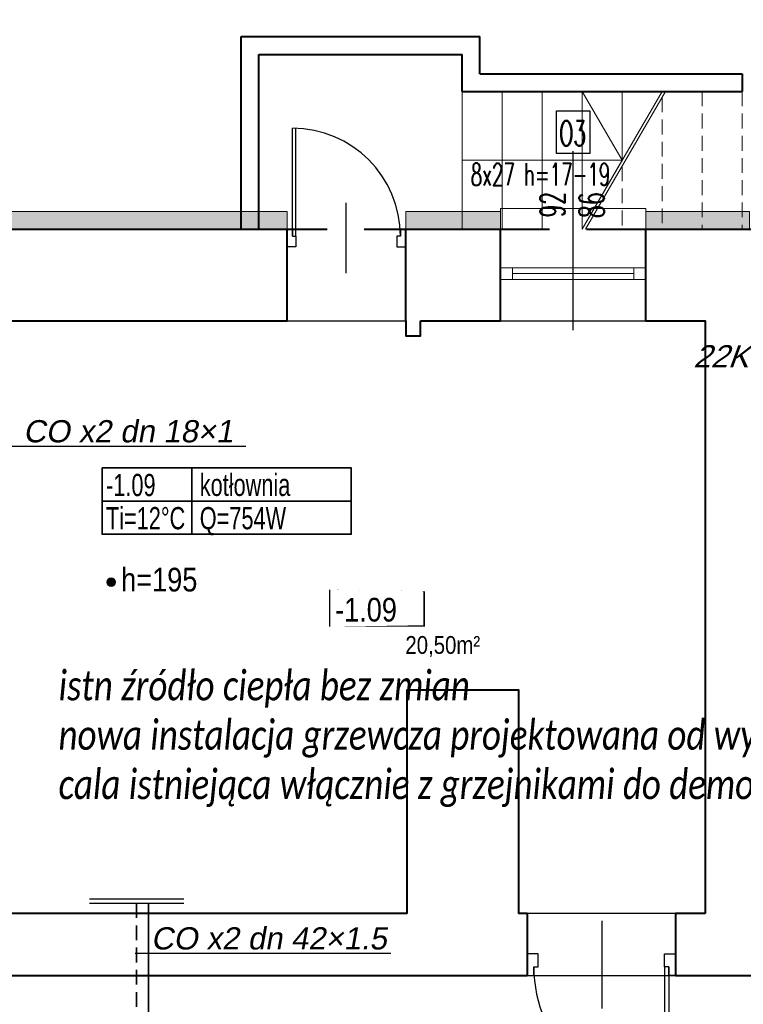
# Model space of a CAD drawing. Header units: millimetres. Extents: x 8949 to 48457, y -1077 to 15217.
# Tile 3 of 63: x 20677 to 21165, y 8088 to 8753. Entities that reach past the tile are written whole.
import ezdxf
from ezdxf.enums import TextEntityAlignment as Align

# ---------------------------------------------------------------- set-up
doc = ezdxf.new("R2010")
doc.units = ezdxf.units.MM
doc.linetypes.add('DASHED', pattern=[0.75, 0.5, -0.25])
doc.linetypes.add('PHANTOM', pattern=[29.5, 9.5, -1.5, 3, -1.5, 3, -1.5, 9.5])
for name, color, linetype, lineweight in [('0A_KONSTR', 250, 'Continuous', 40), ('0A_OCIEPLENIE', 30, 'Continuous', 9), ('0A_OPISY POM', 7, 'Continuous', 9), ('0A_POMOCNICZE', 30, 'Continuous', 9), ('0A_STOLARKA', 140, 'Continuous', 9), ('__ IS co_OZN POM', 6, 'Continuous', 35), ('___CO', 1, 'Continuous', 25), ('___IS GRZEJNIKI', 1, 'PHANTOM', 30), ('___IS OPIS SREDNIC CO', 2, 'Continuous', 25)]:
    doc.layers.add(name, color=color, linetype=linetype, lineweight=lineweight)
doc.layers.add('_a_drzwi', color=2, linetype='Continuous')
doc.layers.add('Opisy', color=4, linetype='Continuous')
doc.styles.add('1', font='simplex.shx', dxfattribs={"width": 0.6})
doc.styles.add('1_50', font='simplex.shx', dxfattribs={"width": 0.6})
doc.styles.add('ETYKIETY_PRZEWODOW', font='arial.ttf', dxfattribs={"oblique": 10, "height": 10})
doc.styles.add('m1_romans', font='romans.shx', dxfattribs={"width": 0.8})
doc.styles.get("Standard").update_dxf_attribs({"font": 'arial.ttf'})
pattern_1 = [(0, (8036.601214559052, 1017.80696612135), (4.7625, 2.749630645), [3.175, -6.35]), (120, (8036.601214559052, 1017.80696612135), (-4.762499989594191, 2.749630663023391), [3.174999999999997, -6.349999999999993]), (59.99999999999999, (8036.601214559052, 1017.80696612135), (1.040580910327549e-08, 5.499261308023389), [-6.35, 3.175])]

# ---------------------------------------------------------------- blocks, each defined once
blk = doc.blocks.new('A$C372b6b25')
at = {"layer": '_a_drzwi'}
for p, q in [((3.333333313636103, -4.444444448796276), (3.333333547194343, 63.88888889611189)), ((5.55555553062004, -4.444444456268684), (5.555555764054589, 63.852745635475)), ((37.04486090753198, 16.66666644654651), (37.04486075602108, -27.77777792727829)), ((0, 0), (3.33333332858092, -1.120861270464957e-08)), ((3.33333332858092, -1.120861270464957e-08), (3.333333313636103, -4.444444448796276)), ((3.333333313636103, -4.444444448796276), (5.55555553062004, -4.444444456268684)), ((5.55555553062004, -4.444444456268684), (5.555555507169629, -11.1111111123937)), ((69.44444444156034, -4.444444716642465), (69.44444441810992, -11.11111137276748)), ((71.66666665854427, -4.444444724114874), (69.44444444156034, -4.444444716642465)), ((71.66666667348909, -2.870419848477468e-07), (71.66666665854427, -4.444444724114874)), ((75, -2.982487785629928e-07), (71.66666667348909, -2.870419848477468e-07)), ((5.555555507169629, -11.1111111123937), (-3.839522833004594e-08, -11.1111110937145)), ((69.44444441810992, -11.11111137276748), (74.99999996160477, -11.1111113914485))]:
    blk.add_line(p, q, dxfattribs=at)
for points in [[(0, 0), (0, -11.1111110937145)], [(75, -2.982487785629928e-07), (74.99999996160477, -11.1111113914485)]]:
    blk.add_lwpolyline(points, dxfattribs=at)
blk.add_arc((3.333333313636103, -4.444444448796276), 68.33333334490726, 0, 89.99999980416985, dxfattribs=at)

msp = doc.modelspace()

# ---------------------------------------------------------------- hatches: boundary and pattern name
at = {"layer": '0A_OCIEPLENIE', "transparency": 33554687}
h = msp.add_hatch(dxfattribs=at)
h.set_pattern_fill('HONEY', color=256)
h.set_pattern_definition(pattern_1)
h.paths.add_polyline_path([(21748.72370591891, 7458.432598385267), (21743.72370591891, 7458.432598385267), (21743.72370591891, 7446.432598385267), (21748.72370591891, 7446.432598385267)])
h.paths.add_polyline_path([(21743.72370591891, 7458.432598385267), (21725.72370591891, 7458.432598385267), (21725.72370591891, 7446.432598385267), (21743.72370591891, 7446.432598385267)])
h.paths.add_polyline_path([(21725.72370591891, 7458.432598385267), (21720.72370591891, 7458.432598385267), (21720.72370591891, 7446.432598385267), (21725.72370591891, 7446.432598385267)])
h.paths.add_polyline_path([(21668.72370591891, 7458.432598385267), (21645.72370591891, 7458.432598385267), (21645.72370591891, 7446.432598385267), (21668.72370591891, 7446.432598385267)])
h.paths.add_polyline_path([(21645.72370591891, 7458.432598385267), (21640.72370591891, 7458.432598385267), (21640.72370591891, 7446.432598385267), (21645.72370591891, 7446.432598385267)])
h.paths.add_polyline_path([(21588.72370591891, 7458.432598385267), (21573.72370591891, 7458.432598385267), (21573.72370591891, 7446.43259838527), (21588.72370591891, 7446.43259838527)])
h.paths.add_polyline_path([(21573.72370591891, 7458.432598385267), (21491.05126468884, 7458.432598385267), (21491.05126468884, 7446.43259838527), (21573.72370591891, 7446.43259838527)])
h.paths.add_polyline_path([(21491.05126468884, 7458.432598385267), (21450.16534674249, 7458.432598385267), (21450.16534674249, 7446.43259838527), (21491.05126468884, 7446.43259838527)])
h.paths.add_polyline_path([(21450.16534674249, 7458.432598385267), (21435.16534674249, 7458.432598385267), (21435.16534674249, 7446.43259838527), (21450.16534674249, 7446.43259838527)])
h.paths.add_polyline_path([(21384.16534674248, 7458.432598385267), (21379.16534674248, 7458.432598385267), (21379.16534674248, 7446.432598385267), (21384.16534674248, 7446.432598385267)])
h.paths.add_polyline_path([(21379.16534674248, 7458.432598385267), (21361.16534674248, 7458.432598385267), (21361.16534674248, 7446.432598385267), (21379.16534674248, 7446.432598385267)])
h.paths.add_polyline_path([(21361.16534674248, 7458.432598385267), (21356.16534674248, 7458.432598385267), (21356.16534674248, 7446.432598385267), (21361.16534674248, 7446.432598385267)])
h.paths.add_polyline_path([(21304.16534674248, 7458.432598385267), (21289.16534674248, 7458.432598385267), (21289.16534674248, 7446.432598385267), (21304.16534674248, 7446.432598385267)])
h.paths.add_polyline_path([(21289.16534674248, 7458.432598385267), (21169.16534674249, 7458.432598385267), (21169.16534674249, 7446.432598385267), (21289.16534674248, 7446.432598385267)])
h.paths.add_polyline_path([(21169.16534674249, 7458.432598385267), (21154.16534674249, 7458.432598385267), (21154.16534674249, 7446.432598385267), (21169.16534674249, 7446.432598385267)])
h.paths.add_polyline_path([(21033.16534674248, 7458.432598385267), (21018.16534674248, 7458.432598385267), (21018.16534674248, 7446.432598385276), (21033.16534674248, 7446.432598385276)])
h.paths.add_polyline_path([(21018.16534674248, 7458.432598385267), (20534.16534674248, 7458.432598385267), (20534.16534674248, 7711.432598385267), (20522.16534674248, 7711.432598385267), (20522.16534674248, 7446.432598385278), (20534.16534674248, 7446.432598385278), (21018.16534674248, 7446.432598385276)])
h.paths.add_polyline_path([(20534.16534674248, 7789.432598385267), (20522.16534674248, 7789.432598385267), (20522.16534674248, 7762.432598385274), (20534.16534674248, 7762.432598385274)])
h.paths.add_polyline_path([(20534.16534674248, 8218.432598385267), (20522.16534674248, 8218.432598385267), (20522.16534674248, 7840.432598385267), (20534.16534674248, 7840.432598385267)])
h.paths.add_polyline_path([(21373.62060964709, 8001.771961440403), (21413.36027445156, 8001.771961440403), (21413.36027445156, 8028.794307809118), (21373.62060964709, 8028.794307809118)], flags=9)
h.paths.add_polyline_path([(20674.16391548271, 8327.965227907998), (20674.16391548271, 8356.565227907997), (20653.16391548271, 8356.565227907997), (20653.16391548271, 8327.965227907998)], flags=9)
h.paths.add_polyline_path([(20674.16391548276, 8118.132598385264), (20674.16391548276, 8138.732598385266), (20653.16391548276, 8138.732598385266), (20653.16391548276, 8118.132598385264)], flags=9)
h.paths.add_polyline_path([(20674.16391548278, 8022.432598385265), (20674.16391548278, 8049.432598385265), (20653.16391548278, 8049.432598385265), (20653.16391548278, 8022.432598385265)], flags=9)
h.paths.add_polyline_path([(20674.16391548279, 7931.932598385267), (20674.16391548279, 7952.932598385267), (20653.16391548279, 7952.932598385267), (20653.16391548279, 7931.932598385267)], flags=9)
h.paths.add_polyline_path([(20654.70457165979, 7707.06116981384), (20654.70457165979, 7735.661169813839), (20633.70457165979, 7735.661169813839), (20633.70457165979, 7707.06116981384)], flags=9)
h.paths.add_polyline_path([(20743.92645476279, 8193.325151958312), (20772.52645476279, 8193.325151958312), (20772.52645476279, 8214.325151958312), (20743.92645476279, 8214.325151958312)], flags=9)
h.paths.add_polyline_path([(20965.36534674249, 8193.325151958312), (20985.96534674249, 8193.325151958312), (20985.96534674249, 8214.325151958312), (20965.36534674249, 8214.325151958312)], flags=9)
h.paths.add_polyline_path([(21062.86534674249, 8193.325151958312), (21089.46534674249, 8193.325151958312), (21089.46534674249, 8214.325151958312), (21062.86534674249, 8214.325151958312)], flags=9)
h.paths.add_polyline_path([(20903.36444984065, 8216.029296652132), (20903.36444984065, 8239.429296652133), (20882.36444984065, 8239.429296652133), (20882.36444984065, 8216.029296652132)], flags=9)
h.paths.add_polyline_path([(20740.17812377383, 7573.905326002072), (20767.17812377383, 7573.905326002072), (20767.17812377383, 7594.905326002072), (20740.17812377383, 7594.905326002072)], flags=25)
h.paths.add_polyline_path([(21057.06534674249, 7573.905326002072), (21085.26534674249, 7573.905326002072), (21085.26534674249, 7594.905326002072), (21057.06534674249, 7594.905326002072)], flags=9)
h.paths.add_polyline_path([(21362.36534674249, 7573.90532600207), (21390.96534674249, 7573.90532600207), (21390.96534674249, 7594.90532600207), (21362.36534674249, 7594.90532600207)], flags=9)
h.paths.add_polyline_path([(21676.66534674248, 7573.905326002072), (21705.66534674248, 7573.905326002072), (21705.66534674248, 7594.905326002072), (21676.66534674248, 7594.905326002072)], flags=9)
h.paths.add_polyline_path([(21489.82424098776, 7828.177741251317), (21489.82424098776, 7855.177741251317), (21468.82424098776, 7855.177741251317), (21468.82424098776, 7828.177741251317)], flags=9)
h.paths.add_polyline_path([(21525.1696310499, 7736.2763530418), (21542.1696310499, 7736.2763530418), (21542.1696310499, 7757.2763530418), (21525.1696310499, 7757.2763530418)], flags=9)
h.paths.add_polyline_path([(21594.25587722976, 7729.510486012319), (21594.25587722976, 7758.110486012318), (21573.25587722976, 7758.110486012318), (21573.25587722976, 7729.510486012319)], flags=9)
h.paths.add_polyline_path([(21238.12639449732, 8250.438293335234), (21238.12639449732, 8279.038293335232), (21217.12639449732, 8279.038293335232), (21217.12639449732, 8250.438293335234)], flags=9)
h.paths.add_polyline_path([(21238.12639449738, 7707.632598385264), (21238.12639449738, 7736.232598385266), (21217.12639449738, 7736.232598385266), (21217.12639449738, 7707.632598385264)], flags=9)
h.paths.add_polyline_path([(20871.4571188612, 7842.327518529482), (20891.6571188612, 7842.327518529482), (20891.6571188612, 7863.327518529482), (20871.4571188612, 7863.327518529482)], flags=9)
h.paths.add_polyline_path([(20986.06534674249, 7842.327518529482), (21006.26534674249, 7842.327518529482), (21006.26534674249, 7863.327518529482), (20986.06534674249, 7863.327518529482)], flags=9)
h.paths.add_polyline_path([(20822.57036450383, 7889.819634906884), (20822.57036450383, 7910.419634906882), (20801.57036450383, 7910.419634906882), (20801.57036450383, 7889.819634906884)], flags=9)
h.paths.add_polyline_path([(21066.26253718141, 7889.380100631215), (21066.26253718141, 7909.980100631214), (21045.26253718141, 7909.980100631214), (21045.26253718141, 7889.380100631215)], flags=9)
h.paths.add_polyline_path([(21136.91124650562, 7752.365417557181), (21136.91124650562, 7780.96541755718), (21115.91124650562, 7780.96541755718), (21115.91124650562, 7752.365417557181)], flags=9)
h.paths.add_polyline_path([(21639.7596360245, 7426.791666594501), (21639.7596360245, 7451.9916665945), (21614.5596360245, 7451.9916665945), (21614.5596360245, 7426.791666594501)], flags=9)
h.paths.add_polyline_path([(21613.3385257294, 7429.477470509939), (21613.3385257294, 7449.877470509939), (21588.1385257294, 7449.877470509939), (21588.1385257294, 7429.477470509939)], flags=9)
h.paths.add_polyline_path([(21719.7596360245, 7426.791666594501), (21719.7596360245, 7451.9916665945), (21694.5596360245, 7451.9916665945), (21694.5596360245, 7426.791666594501)], flags=9)
h.paths.add_polyline_path([(21693.33852572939, 7429.477470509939), (21693.33852572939, 7449.877470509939), (21668.13852572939, 7449.877470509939), (21668.13852572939, 7429.477470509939)], flags=9)
h.paths.add_polyline_path([(21799.7596360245, 7426.791666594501), (21799.7596360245, 7451.9916665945), (21774.5596360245, 7451.9916665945), (21774.5596360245, 7426.791666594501)], flags=9)
h.paths.add_polyline_path([(21773.33852572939, 7429.477470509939), (21773.33852572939, 7449.877470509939), (21748.13852572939, 7449.877470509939), (21748.13852572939, 7429.477470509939)], flags=9)
h.paths.add_polyline_path([(21603.69324741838, 7378.050033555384), (21625.05324741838, 7378.050033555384), (21625.05324741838, 7403.250033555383), (21603.69324741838, 7403.250033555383)], flags=9)
h.paths.add_polyline_path([(21683.69324741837, 7378.050033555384), (21705.05324741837, 7378.050033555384), (21705.05324741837, 7403.250033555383), (21683.69324741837, 7403.250033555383)], flags=9)
h.paths.add_polyline_path([(21763.69324741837, 7378.050033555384), (21785.05324741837, 7378.050033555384), (21785.05324741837, 7403.250033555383), (21763.69324741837, 7403.250033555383)], flags=9)
h.paths.add_polyline_path([(21956.13488824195, 7378.050033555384), (21977.49488824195, 7378.050033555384), (21977.49488824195, 7403.250033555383), (21956.13488824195, 7403.250033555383)], flags=9)
h.paths.add_polyline_path([(21669.30192060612, 7678.618545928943), (21783.28827804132, 7678.618545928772), (21783.28827804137, 7711.928232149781), (21669.30192060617, 7711.928232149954)], flags=9)
h.paths.add_polyline_path([(21604.07009452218, 7658.137891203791), (21652.85590625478, 7658.137891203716), (21652.85590625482, 7683.120155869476), (21604.07009452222, 7683.120155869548)], flags=9)
h.paths.add_polyline_path([(21493.08263417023, 8753.618184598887), (21493.08263417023, 8776.720503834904), (21451.86844590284, 8776.720503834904), (21451.86844590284, 8753.618184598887)], flags=9)
h.paths.add_polyline_path([(21493.08263417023, 7301.373594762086), (21493.08263417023, 7324.475913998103), (21451.86844590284, 7324.475913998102), (21451.86844590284, 7301.373594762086)], flags=9)
h.paths.add_polyline_path([(21252.50357933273, 8338.787035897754), (21366.48993676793, 8338.787035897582), (21366.48993676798, 8372.096722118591), (21252.50357933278, 8372.096722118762)], flags=9)
h.paths.add_polyline_path([(20736.31588251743, 7678.618545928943), (20840.08668742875, 7678.618545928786), (20840.0866874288, 7711.928232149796), (20736.31588251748, 7711.928232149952)], flags=9)
h.paths.add_polyline_path([(21047.87178949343, 7678.618545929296), (21161.85814692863, 7678.618545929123), (21161.85814692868, 7711.928232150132), (21047.87178949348, 7711.928232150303)], flags=9)
h.paths.add_polyline_path([(21364.1983098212, 7678.618545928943), (21478.1846672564, 7678.618545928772), (21478.18466725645, 7711.928232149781), (21364.19830982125, 7711.928232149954)], flags=9)
h.paths.add_polyline_path([(21712.71030987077, 8338.787035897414), (21826.69666730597, 8338.787035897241), (21826.69666730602, 8372.096722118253), (21712.71030987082, 8372.096722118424)], flags=9)
h.paths.add_polyline_path([(21187.32905202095, 8318.306381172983), (21236.11486375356, 8318.30638117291), (21236.1148637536, 8343.288645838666), (21187.32905202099, 8343.288645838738)], flags=9)
h.paths.add_polyline_path([(21186.69123397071, 8337.845640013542), (21236.47022442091, 8337.845640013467), (21236.47022442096, 8371.155326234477), (21186.69123397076, 8371.155326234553)], flags=9)
h.paths.add_polyline_path([(20952.16538171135, 8338.525098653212), (21075.29771458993, 8338.525098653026), (21075.29771458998, 8371.834784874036), (20952.1653817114, 8371.834784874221)], flags=9)
h.paths.add_polyline_path([(20887.13000856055, 8318.306381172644), (20943.5611136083, 8318.30638117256), (20943.56111360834, 8343.288645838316), (20887.13000856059, 8343.2886458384)], flags=9)
h.paths.add_polyline_path([(20886.30938014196, 8337.845640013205), (20936.08837059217, 8337.84564001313), (20936.08837059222, 8371.155326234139), (20886.30938014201, 8371.155326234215)], flags=9)
h.paths.add_polyline_path([(20669.53698958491, 7658.137891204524), (20725.96809463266, 7658.13789120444), (20725.9680946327, 7683.120155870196), (20669.53698958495, 7683.120155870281)], flags=24)
h.paths.add_polyline_path([(20669.80503783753, 7677.677150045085), (20719.58402828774, 7677.67715004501), (20719.58402828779, 7710.986836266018), (20669.80503783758, 7710.986836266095)], flags=24)
h.paths.add_polyline_path([(20982.63996340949, 7658.137891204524), (21031.42577514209, 7658.137891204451), (21031.42577514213, 7683.120155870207), (20982.63996340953, 7683.12015587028)], flags=9)
h.paths.add_polyline_path([(20982.02670197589, 7677.677150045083), (21031.80569242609, 7677.677150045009), (21031.80569242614, 7710.986836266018), (20982.02670197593, 7710.986836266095)], flags=9)
h.paths.add_polyline_path([(21298.04151784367, 7658.137891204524), (21354.47262289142, 7658.13789120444), (21354.47262289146, 7683.120155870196), (21298.04151784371, 7683.120155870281)], flags=9)
h.paths.add_polyline_path([(21298.35322230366, 7677.677150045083), (21348.13221275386, 7677.677150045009), (21348.13221275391, 7710.986836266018), (21298.3532223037, 7710.986836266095)], flags=9)
h.paths.add_polyline_path([(21603.34769257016, 7677.677150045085), (21653.12668302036, 7677.67715004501), (21653.12668302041, 7710.986836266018), (21603.34769257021, 7710.986836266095)], flags=9)
h.paths.add_polyline_path([(21954.94736955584, 7674.176526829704), (22039.35664649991, 7674.176526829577), (22039.35664649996, 7707.486213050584), (21954.94736955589, 7707.486213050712)], flags=9)
h.paths.add_polyline_path([(21888.82331973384, 7658.137891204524), (21945.25442478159, 7658.13789120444), (21945.25442478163, 7683.120155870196), (21888.82331973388, 7683.120155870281)], flags=9)
h.paths.add_polyline_path([(21889.16776634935, 7677.677150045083), (21938.94675679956, 7677.677150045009), (21938.94675679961, 7710.986836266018), (21889.1677663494, 7710.986836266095)], flags=9)
h.paths.add_polyline_path([(21646.55351789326, 8318.306381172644), (21702.98462294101, 8318.30638117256), (21702.98462294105, 8343.288645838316), (21646.5535178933, 8343.288645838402)], flags=9)
h.paths.add_polyline_path([(21646.86522235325, 8337.845640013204), (21696.64421280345, 8337.845640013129), (21696.64421280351, 8371.155326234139), (21646.8652223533, 8371.155326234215)], flags=9)
h.paths.add_polyline_path([(21461.71534346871, 8513.600384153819), (21575.70170090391, 8513.600384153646), (21575.70170090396, 8546.910070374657), (21461.71534346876, 8546.910070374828)], flags=9)
h.paths.add_polyline_path([(21396.48351738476, 8493.119729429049), (21445.26932911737, 8493.119729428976), (21445.26932911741, 8518.101994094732), (21396.4835173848, 8518.101994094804)], flags=9)
h.paths.add_polyline_path([(21395.96848241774, 8512.658988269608), (21445.74747286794, 8512.658988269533), (21445.74747286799, 8545.968674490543), (21395.96848241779, 8545.96867449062)], flags=9)
h.paths.add_polyline_path([(20892.49067118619, 8040.692653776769), (21002.3733451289, 8040.692653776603), (21002.37334512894, 8074.002339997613), (20892.49067118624, 8074.002339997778)], flags=9)
h.paths.add_polyline_path([(20827.4552980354, 8020.211999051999), (20883.88640308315, 8020.211999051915), (20883.88640308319, 8045.194263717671), (20827.45529803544, 8045.194263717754)], flags=9)
h.paths.add_polyline_path([(20829.19947179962, 8039.751257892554), (20878.97846224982, 8039.75125789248), (20878.97846224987, 8073.060944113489), (20829.19947179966, 8073.060944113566)], flags=9)
h.paths.add_polyline_path([(23135.22363020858, 7443.780619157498), (23358.70248423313, 7443.780619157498), (23358.70248423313, 7531.968431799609), (23135.22363020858, 7531.968431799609)], flags=9)
h.paths.add_polyline_path([(23133.10995033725, 7558.022681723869), (23412.14942029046, 7558.022681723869), (23412.14942029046, 7639.691932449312), (23133.10995033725, 7639.691932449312)], flags=9)
h.paths.add_polyline_path([(23137.44402740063, 7325.375708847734), (23231.80129206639, 7325.375708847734), (23231.80129206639, 7343.736629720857), (23137.44402740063, 7343.736629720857)], flags=9)
h.paths.add_polyline_path([(23359.28262447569, 7155.657134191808), (23394.00078827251, 7155.657134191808), (23394.00078827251, 7176.376923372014), (23359.28262447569, 7176.376923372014)], flags=9)
h.paths.add_polyline_path([(23081.41918160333, 8403.973216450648), (23412.4751818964, 8403.973216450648), (23412.4751818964, 9132.06125635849), (23081.41918160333, 9132.06125635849)], flags=9)
h.paths.add_polyline_path([(23135.68500805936, 7235.452969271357), (23346.86773849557, 7235.452969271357), (23346.86773849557, 7289.921575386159), (23135.68500805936, 7289.921575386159)], flags=9)
h.paths.add_polyline_path([(23136.90405960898, 7381.559866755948), (23306.6669021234, 7381.559866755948), (23306.6669021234, 7423.58959917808), (23136.90405960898, 7423.58959917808)], flags=9)
h.paths.add_polyline_path([(23237.12699256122, 7154.680444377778), (23296.83098621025, 7154.680444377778), (23296.83098621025, 7175.400233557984), (23237.12699256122, 7175.400233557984)], flags=9)
h.paths.add_polyline_path([(23134.79798755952, 7531.722983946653), (23283.42355245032, 7531.722983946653), (23283.42355245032, 7552.442773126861), (23134.79798755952, 7552.442773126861)], flags=9)
h.paths.add_polyline_path([(23133.75548244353, 7638.506261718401), (23285.48112833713, 7638.506261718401), (23285.48112833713, 7659.226050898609), (23133.75548244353, 7659.226050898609)], flags=9)
h.paths.add_polyline_path([(23358.54053376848, 7196.513202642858), (23421.87757333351, 7196.513202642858), (23421.87757333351, 7216.91422583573), (23358.54053376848, 7216.91422583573)], flags=9)
h.paths.add_polyline_path([(23137.19484688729, 7291.481202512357), (23256.15016749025, 7291.481202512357), (23256.15016749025, 7312.200991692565), (23137.19484688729, 7312.200991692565)], flags=9)
h.paths.add_polyline_path([(23135.68613474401, 7423.263701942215), (23221.08239263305, 7423.263701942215), (23221.08239263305, 7443.983491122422), (23135.68613474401, 7443.983491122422)], flags=9)
h.paths.add_polyline_path([(23135.40216427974, 7194.306786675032), (23252.01184837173, 7194.306786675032), (23252.01184837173, 7215.02657585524), (23135.40216427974, 7215.02657585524)], flags=9)
h.paths.add_polyline_path([(23135.81994198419, 7342.800471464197), (23267.25788963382, 7342.800471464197), (23267.25788963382, 7363.520260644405), (23135.81994198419, 7363.520260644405)], flags=9)
h.paths.add_polyline_path([(23135.57972078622, 7175.247606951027), (23193.66508807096, 7175.247606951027), (23193.66508807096, 7195.967396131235), (23135.57972078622, 7195.967396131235)], flags=9)
h.paths.add_polyline_path([(23236.41735283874, 7175.354507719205), (23285.13389125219, 7175.354507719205), (23285.13389125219, 7196.074296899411), (23236.41735283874, 7196.074296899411)], flags=9)
h.paths.add_polyline_path([(23136.37911449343, 7215.831377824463), (23204.89982138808, 7215.831377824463), (23204.89982138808, 7236.080461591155), (23136.37911449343, 7236.080461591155)], flags=9)
h.paths.add_polyline_path([(23357.7480666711, 7215.896456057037), (23404.42312139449, 7215.896456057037), (23404.42312139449, 7236.145539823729), (23357.7480666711, 7236.145539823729)], flags=9)
h.paths.add_polyline_path([(23358.1740456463, 7175.512109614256), (23419.69399583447, 7175.512109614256), (23419.69399583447, 7195.761193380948), (23358.1740456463, 7195.761193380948)], flags=9)
h.paths.add_polyline_path([(23135.26118712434, 7154.135968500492), (23167.62685582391, 7154.135968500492), (23167.62685582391, 7174.855757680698), (23135.26118712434, 7174.855757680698)], flags=9)
h.paths.add_polyline_path([(23130.67684364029, 7088.110058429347), (23447.0428054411, 7088.110058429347), (23447.0428054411, 7154.097439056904), (23130.67684364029, 7154.097439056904)], flags=9)
h.paths.add_polyline_path([(20503.33483340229, 7711.896668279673), (20528.53483340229, 7711.896668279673), (20528.53483340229, 7737.096668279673), (20503.33483340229, 7737.096668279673)], flags=9)
h.paths.add_polyline_path([(20506.02063731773, 7738.317778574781), (20526.42063731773, 7738.317778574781), (20526.42063731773, 7763.517778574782), (20506.02063731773, 7763.517778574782)], flags=9)
h.paths.add_polyline_path([(20503.33483340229, 7789.896668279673), (20528.53483340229, 7789.896668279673), (20528.53483340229, 7815.096668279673), (20503.33483340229, 7815.096668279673)], flags=9)
h.paths.add_polyline_path([(20506.02063731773, 7816.317778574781), (20526.42063731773, 7816.317778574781), (20526.42063731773, 7841.517778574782), (20506.02063731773, 7841.517778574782)], flags=9)
h.paths.add_polyline_path([(20616.34965918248, 8220.440119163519), (20616.34965918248, 8250.911547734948), (20599.84965918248, 8250.911547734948), (20599.84965918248, 8220.440119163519)], flags=9)
h.paths.add_polyline_path([(20503.81483340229, 8222.89666827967), (20528.05483340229, 8222.89666827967), (20528.05483340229, 8248.09666827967), (20503.81483340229, 8248.09666827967)], flags=9)
h.paths.add_polyline_path([(20504.10063731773, 8249.31777857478), (20528.34063731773, 8249.31777857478), (20528.34063731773, 8274.517778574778), (20504.10063731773, 8274.517778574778)], flags=9)
h.paths.add_polyline_path([(20616.34965918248, 8312.73964415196), (20616.34965918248, 8343.211072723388), (20599.84965918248, 8343.211072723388), (20599.84965918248, 8312.73964415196)], flags=9)
h.paths.add_polyline_path([(20503.81483340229, 8331.39666827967), (20528.0548334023, 8331.39666827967), (20528.0548334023, 8356.59666827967), (20503.81483340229, 8356.59666827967)], flags=9)
h.paths.add_polyline_path([(20503.86063731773, 8357.81777857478), (20528.58063731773, 8357.81777857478), (20528.58063731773, 8383.017778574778), (20503.86063731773, 8383.017778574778)], flags=9)
h.paths.add_polyline_path([(20739.9671601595, 8358.150064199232), (20799.44874269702, 8358.150064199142), (20799.44874269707, 8391.45975042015), (20739.96716015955, 8391.459750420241)], flags=9)
h.paths.add_polyline_path([(21075.20127684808, 8615.290125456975), (21075.20127684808, 8640.010125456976), (21050.00127684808, 8640.010125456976), (21050.00127684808, 8615.290125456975)], flags=9)
h.paths.add_polyline_path([(21048.78016655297, 8615.575929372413), (21048.78016655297, 8640.295929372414), (21023.58016655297, 8640.295929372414), (21023.58016655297, 8615.575929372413)], flags=9)
h.paths.add_polyline_path([(21219.70127684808, 8615.050125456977), (21219.70127684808, 8640.250125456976), (21194.50127684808, 8640.250125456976), (21194.50127684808, 8615.050125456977)], flags=9)
h.paths.add_polyline_path([(21193.28016655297, 8617.735929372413), (21193.28016655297, 8638.135929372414), (21168.08016655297, 8638.135929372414), (21168.08016655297, 8617.735929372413)], flags=9)
h.paths.add_polyline_path([(21724.70127684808, 8615.050125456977), (21724.70127684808, 8640.250125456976), (21699.50127684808, 8640.250125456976), (21699.50127684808, 8615.050125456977)], flags=9)
h.paths.add_polyline_path([(21698.28016655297, 8617.735929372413), (21698.28016655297, 8638.135929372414), (21673.08016655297, 8638.135929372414), (21673.08016655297, 8617.735929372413)], flags=9)
h.paths.add_polyline_path([(21872.70127684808, 8615.050125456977), (21872.70127684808, 8640.250125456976), (21847.50127684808, 8640.250125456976), (21847.50127684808, 8615.050125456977)], flags=9)
h.paths.add_polyline_path([(21846.28016655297, 8617.735929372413), (21846.28016655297, 8638.135929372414), (21821.08016655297, 8638.135929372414), (21821.08016655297, 8617.735929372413)], flags=9)
h.paths.add_polyline_path([(22019.70127684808, 8615.050125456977), (22019.70127684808, 8640.250125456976), (21994.50127684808, 8640.250125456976), (21994.50127684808, 8615.050125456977)], flags=9)
h.paths.add_polyline_path([(21993.28016655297, 8617.735929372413), (21993.28016655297, 8638.135929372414), (21968.08016655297, 8638.135929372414), (21968.08016655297, 8617.735929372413)], flags=9)
h.paths.add_polyline_path([(21862.57446447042, 8026.996781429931), (21922.05604700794, 8026.996781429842), (21922.05604700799, 8060.306467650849), (21862.57446447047, 8060.30646765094)], flags=9)
h.paths.add_polyline_path([(21649.97674942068, 7747.876126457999), (21746.56610822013, 7747.876126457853), (21746.56610822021, 7802.802911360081), (21649.97674942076, 7802.802911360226)], flags=9)
h.paths.add_polyline_path([(21916.47386146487, 7749.699151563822), (21975.95544400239, 7749.699151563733), (21975.95544400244, 7783.008837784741), (21916.47386146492, 7783.008837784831)], flags=9)
h.paths.add_polyline_path([(21920.34872090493, 7528.203362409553), (22003.2772923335, 7528.203362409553), (22003.2772923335, 7541.703362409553), (21920.34872090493, 7541.703362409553)], flags=9)
h.paths.add_polyline_path([(21992.20127684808, 7426.791666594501), (21992.20127684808, 7451.9916665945), (21967.00127684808, 7451.9916665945), (21967.00127684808, 7426.791666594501)], flags=9)
h.paths.add_polyline_path([(21965.78016655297, 7429.477470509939), (21965.78016655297, 7449.877470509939), (21940.58016655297, 7449.877470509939), (21940.58016655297, 7429.477470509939)], flags=9)
h.paths.add_polyline_path([(21435.20127684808, 7429.191666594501), (21435.20127684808, 7449.591666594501), (21410.00127684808, 7449.591666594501), (21410.00127684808, 7429.191666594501)], flags=9)
h.paths.add_polyline_path([(21408.78016655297, 7429.477470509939), (21408.78016655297, 7449.877470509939), (21383.58016655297, 7449.877470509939), (21383.58016655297, 7429.477470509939)], flags=9)
h.paths.add_polyline_path([(21355.20127684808, 7426.791666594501), (21355.20127684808, 7451.9916665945), (21330.00127684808, 7451.9916665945), (21330.00127684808, 7426.791666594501)], flags=9)
h.paths.add_polyline_path([(21328.78016655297, 7427.317470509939), (21328.78016655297, 7452.037470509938), (21303.58016655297, 7452.037470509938), (21303.58016655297, 7427.317470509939)], flags=9)
h.paths.add_polyline_path([(21118.70127684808, 7427.271666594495), (21118.70127684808, 7451.511666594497), (21093.50127684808, 7451.511666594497), (21093.50127684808, 7427.271666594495)], flags=9)
h.paths.add_polyline_path([(21092.28016655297, 7425.637470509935), (21092.28016655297, 7453.717470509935), (21067.08016655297, 7453.717470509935), (21067.08016655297, 7425.637470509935)], flags=9)
h.paths.add_polyline_path([(21030.28104360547, 7522.195472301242), (21062.80961503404, 7522.195472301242), (21062.80961503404, 7538.695472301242), (21030.28104360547, 7538.695472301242)], flags=9)
h.paths.add_polyline_path([(21414.3908424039, 8109.659021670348), (21414.3908424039, 8223.873307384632), (21391.8908424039, 8223.873307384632), (21391.8908424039, 8109.659021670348)], flags=9)
h.paths.add_polyline_path([(20973.82230474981, 8658.707102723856), (21080.75087617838, 8658.707102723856), (21080.75087617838, 8681.207102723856), (20973.82230474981, 8681.207102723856)], flags=9)
h = msp.add_hatch(dxfattribs=at)
h.set_pattern_fill('HONEY', color=256)
h.set_pattern_definition(pattern_1)
h.paths.add_polyline_path([(20534.16534674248, 8310.432598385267), (20522.16534674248, 8310.432598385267), (20522.16534674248, 8277.432598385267), (20534.16534674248, 8277.432598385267)])
h.paths.add_polyline_path([(20534.16534674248, 8611.432598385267), (20826.16534674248, 8611.432598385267), (20826.16534674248, 8623.432598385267), (20522.16534674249, 8623.432598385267), (20522.16534674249, 8611.432598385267), (20522.16534674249, 8402.432598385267), (20534.16534674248, 8402.432598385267)])
h.paths.add_polyline_path([(20838.16534674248, 8623.432598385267), (20826.16534674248, 8623.432598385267), (20826.16534674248, 8611.432598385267), (20838.16534674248, 8611.432598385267)])
h.paths.add_polyline_path([(20857.16534674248, 8623.432598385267), (20838.16534674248, 8623.432598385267), (20838.16534674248, 8611.432598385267), (20857.16534674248, 8611.432598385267)])
h.paths.add_polyline_path([(20975.16534674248, 8623.432598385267), (20937.16534674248, 8623.432598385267), (20937.16534674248, 8611.432598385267), (20975.16534674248, 8611.432598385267)])
h.paths.add_polyline_path([(21001.16534674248, 8623.432598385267), (20975.16534674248, 8623.432598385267), (20975.16534674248, 8611.432598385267), (21001.16534674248, 8611.432598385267)])
h.paths.add_polyline_path([(21110.16534674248, 8623.432598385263), (21099.16534674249, 8623.432598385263), (21099.16534674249, 8611.432598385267), (21110.16534674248, 8611.432598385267)])
h.paths.add_polyline_path([(21137.16534674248, 8623.432598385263), (21110.16534674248, 8623.432598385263), (21110.16534674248, 8611.432598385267), (21137.16534674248, 8611.432598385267)])
h.paths.add_polyline_path([(21144.13308867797, 8623.432598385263), (21137.16534674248, 8623.432598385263), (21137.16534674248, 8611.432598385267)], flags=17)
h.paths.add_polyline_path([(21164.16534674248, 8623.432598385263), (21144.13308867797, 8623.432598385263), (21137.16534674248, 8611.432598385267), (21164.16534674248, 8611.432598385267)])
h.paths.add_polyline_path([(21169.16534674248, 8623.432598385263), (21164.16534674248, 8623.432598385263), (21164.16534674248, 8611.432598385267), (21169.16534674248, 8611.432598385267)])
h.paths.add_polyline_path([(21491.05126468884, 8623.432598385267), (21220.16534674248, 8623.432598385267), (21220.16534674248, 8611.432598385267), (21491.05126468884, 8611.432598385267)])
h.paths.add_polyline_path([(21674.16534674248, 8623.432598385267), (21491.05126468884, 8623.432598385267), (21491.05126468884, 8611.432598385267), (21674.16534674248, 8611.432598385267)])
h.paths.add_polyline_path([(21822.16534674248, 8623.432598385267), (21725.16534674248, 8623.432598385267), (21725.16534674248, 8611.432598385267), (21822.16534674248, 8611.432598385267)])
h.paths.add_polyline_path([(21954.16534674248, 8623.432598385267), (21873.16534674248, 8623.432598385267), (21873.16534674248, 8611.432598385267), (21954.16534674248, 8611.432598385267)])
h.paths.add_polyline_path([(21969.16534674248, 8623.432598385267), (21954.16534674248, 8623.432598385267), (21954.16534674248, 8611.432598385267), (21969.16534674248, 8611.432598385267)])
h.paths.add_polyline_path([(22035.16534674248, 8623.432598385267), (22020.16534674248, 8623.432598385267), (22020.16534674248, 8611.432598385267), (22035.16534674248, 8611.432598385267)])
h.paths.add_polyline_path([(22145.16534674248, 8623.432598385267), (22035.16534674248, 8623.432598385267), (22035.16534674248, 8611.432598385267), (22145.16534674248, 8611.432598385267)])
at = {"layer": '0A_OPISY POM', "transparency": 33554687}
h = msp.add_hatch(color=256, dxfattribs=at)
h.dxf.hatch_style = 1
h.paths.add_polyline_path([(20741.32163484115, 8373.14525558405, 0.9999999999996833), (20735.57946546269, 8373.14525558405, 0.9999999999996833)])

# ---------------------------------------------------------------- linework, layer by layer
at = {"layer": '0A_KONSTR'}
for points in [[(20826.16534674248, 8741.432598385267), (20987.16534674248, 8741.432598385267)], [(20826.16534674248, 8611.432598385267), (20826.16534674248, 8741.432598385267)], [(20987.16534674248, 8716.432598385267), (20987.16534674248, 8741.432598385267)], [(20838.16534674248, 8729.432598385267), (20975.16534674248, 8729.432598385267)], [(20838.16534674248, 8611.432598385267), (20838.16534674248, 8729.432598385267)], [(20975.16534674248, 8704.432598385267), (20975.16534674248, 8729.432598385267)], [(20987.16534674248, 8716.432598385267), (21164.16534674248, 8716.432598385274)], [(21164.16534674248, 8716.432598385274), (21164.16534674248, 8704.432598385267)], [(20975.16534674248, 8704.432598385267), (21164.16534674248, 8704.432598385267)], [(20534.16534674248, 8402.432598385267), (20534.16534674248, 8611.432598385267), (20857.16534674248, 8611.432598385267)], [(20826.16534674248, 8611.432598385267), (20838.16534674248, 8611.432598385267)], [(20857.16534674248, 8549.432598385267), (20857.16534674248, 8611.432598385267)], [(20937.16534674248, 8549.432598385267), (20937.16534674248, 8611.432598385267)], [(20937.16534674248, 8611.432598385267), (21001.16534674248, 8611.432598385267)], [(20937.16534674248, 8611.432598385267), (21001.16534674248, 8611.432598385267)], [(21001.16534674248, 8549.432598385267), (21001.16534674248, 8611.432598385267)], [(21099.16534674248, 8549.432598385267), (21099.16534674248, 8611.432598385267)], [(21099.16534674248, 8611.432598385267), (21169.16534674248, 8611.432598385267)], [(20598.16534674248, 8402.432598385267), (20598.16534674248, 8549.432598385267), (20857.16534674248, 8549.432598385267)], [(20937.16534674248, 8549.432598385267), (20937.16534674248, 8539.432598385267), (20947.16534674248, 8539.432598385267), (20947.16534674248, 8549.432598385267)], [(20947.16534674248, 8549.432598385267), (21001.16534674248, 8549.432598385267)], [(21099.16534674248, 8549.432598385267), (21139.16534674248, 8549.432598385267), (21139.16534674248, 8149.432598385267)], [(20938.16487505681, 8149.432598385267), (20938.16534674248, 8300.432598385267), (21013.16534674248, 8300.432598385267), (21013.16534674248, 8149.432598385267)], [(20938.16487505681, 8149.432598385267), (20598.16444227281, 8149.432598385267)], [(21019.16534674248, 8149.432598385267), (21013.16534674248, 8149.432598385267)], [(21019.16534674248, 8149.432598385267), (21019.16534674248, 8107.432598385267)], [(21139.16534674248, 8149.432598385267), (21119.16534674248, 8149.432598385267)], [(21119.16534674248, 8149.432598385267), (21119.16534674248, 8107.432598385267)], [(20598.16534674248, 8107.432598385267), (21019.16534674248, 8107.432598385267)], [(21119.16534674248, 8107.432598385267), (21204.16534674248, 8107.432598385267)]]:
    msp.add_lwpolyline(points, dxfattribs=at)
at = {"layer": '0A_KONSTR', "linetype": 'DASHED', "ltscale": 100}
msp.add_lwpolyline([(20534.16534674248, 8611.432598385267), (22903.16534674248, 8611.432598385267), (22903.16534674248, 7458.432598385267), (20534.16534674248, 7458.432598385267)], close=True, dxfattribs=at)
at = {"layer": '0A_OCIEPLENIE'}
for points in [[(20534.16534674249, 8402.432598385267), (20522.16534674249, 8402.432598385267), (20522.16534674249, 8611.432598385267), (20522.16534674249, 8623.432598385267), (20857.16534674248, 8623.432598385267), (20857.16534674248, 8611.432598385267)], [(20937.16534674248, 8611.432598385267), (20937.16534674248, 8623.432598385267), (21001.16534674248, 8623.432598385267), (21001.16534674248, 8611.432598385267)], [(21099.16534674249, 8611.432598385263), (21099.16534674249, 8623.432598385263), (21169.16534674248, 8623.432598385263), (21169.16534674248, 8611.432598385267)]]:
    msp.add_lwpolyline(points, dxfattribs=at)
at = {"layer": '0A_OPISY POM', "const_width": 1}
msp.add_lwpolyline([(20885.85570857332, 8367.306239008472), (20949.6065547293, 8367.306239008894), (20949.60655472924, 8343.074326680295), (20885.85570857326, 8343.074326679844)], close=True, dxfattribs=at)
at = {"layer": '0A_OPISY POM'}
msp.add_circle((20738.45055015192, 8373.14525558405), 2.871084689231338, dxfattribs=at)
at = {"layer": '0A_POMOCNICZE', "lineweight": 13, "ltscale": 3}
for points in [[(20975.16534674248, 8704.432598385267), (20975.16534674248, 8611.432598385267)], [(20975.16534674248, 8657.932598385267), (21083.16534674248, 8657.932598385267), (21056.16534674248, 8704.432598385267)], [(21002.16534674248, 8704.432598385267), (21002.16534674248, 8611.432598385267)], [(21029.16534674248, 8704.432598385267), (21029.16534674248, 8611.432598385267)], [(21056.16534674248, 8704.432598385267), (21056.16534674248, 8611.432598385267)], [(21056.16534674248, 8611.432598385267), (21110.16534674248, 8704.432598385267)], [(21058.47804975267, 8611.432598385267), (21112.47804975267, 8704.432598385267)], [(21083.16534674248, 8704.432598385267), (21083.16534674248, 8657.457102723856)], [(21083.16534674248, 8657.932598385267), (21056.16534674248, 8611.432598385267)]]:
    msp.add_lwpolyline(points, dxfattribs=at)
at = {"layer": '0A_POMOCNICZE', "linetype": 'DASHED', "lineweight": 13, "ltscale": 20}
for points in [[(21137.16534674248, 8704.432598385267), (21137.16534674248, 8611.432598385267)], [(21164.16534674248, 8704.432598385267), (21164.16534674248, 8611.432598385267)], [(21110.16534674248, 8700.449609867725), (21110.16534674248, 8611.432598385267)], [(21083.16534674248, 8653.949609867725), (21083.16534674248, 8611.432598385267)]]:
    msp.add_lwpolyline(points, dxfattribs=at)
at = {"layer": '0A_STOLARKA'}
for p, q in [((21001.16534674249, 8585.432598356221), (21099.16534674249, 8585.432598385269)), ((21001.16534674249, 8577.432598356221), (21099.16534674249, 8577.43259833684)), ((21009.16534674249, 8581.432598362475), (21091.16534674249, 8581.43259837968))]:
    msp.add_line(p, q, dxfattribs=at)
for points in [[(21099.16534674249, 8625.432598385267), (21001.16534674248, 8625.432598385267), (21001.16534674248, 8549.432598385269), (21099.16534674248, 8549.432598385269)], [(21009.16534674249, 8577.432598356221), (21009.16534674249, 8585.432598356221), (21001.16534674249, 8585.432598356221), (21001.16534674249, 8577.432598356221)], [(21099.16534674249, 8577.432598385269), (21099.16534674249, 8585.432598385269), (21091.16534674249, 8585.432598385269), (21091.16534674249, 8577.432598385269)]]:
    msp.add_lwpolyline(points, close=True, dxfattribs=at)
at = {"layer": '__ IS co_OZN POM'}
msp.add_line((20732.32081933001, 8427.837119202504), (20900.39456505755, 8427.837119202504), dxfattribs=at)
msp.add_lwpolyline([(20732.32081933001, 8450.208594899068), (20900.39456505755, 8450.208594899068), (20900.39456505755, 8405.46564350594), (20732.32081933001, 8405.46564350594)], close=True, dxfattribs=at)
msp.add_lwpolyline([(20792.81924862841, 8405.46564350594), (20792.81924862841, 8450.208594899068)], dxfattribs=at)
at = {"layer": '___CO', "color": 2}
for points in [[(20723.74984565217, 8159.338797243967), (20787.56325183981, 8159.338797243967)], [(20723.74984565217, 8156.346805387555), (20787.56325183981, 8156.346805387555)]]:
    msp.add_lwpolyline(points, dxfattribs=at)
at = {"layer": '___CO', "linetype": 'DASHED', "lineweight": 35, "ltscale": 20}
msp.add_lwpolyline([(20755.65654874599, 8156.346805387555), (20755.65654874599, 7982.612208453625), (21924.4009753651, 7982.612208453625), (21924.4009753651, 7524.226473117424)], dxfattribs=at)
at = {"layer": '___CO', "linetype": 'ByBlock', "lineweight": 35, "ltscale": 20}
msp.add_lwpolyline([(21932.4009753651, 7524.226473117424), (21932.4009753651, 7990.612208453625), (20763.65654874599, 7990.612208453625), (20763.65654874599, 8156.346805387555)], dxfattribs=at)
at = {"layer": '___IS OPIS SREDNIC CO', "color": 2, "ltscale": 20}
for p, q in [((20656.803650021, 8464.993445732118), (20829.37105159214, 8464.993445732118)), ((20754.61047491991, 8122.576112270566), (20927.17787649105, 8122.576112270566))]:
    msp.add_line(p, q, dxfattribs=at)
at = {"layer": 'Defpoints'}
for points in [[(20598.16534674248, 8549.432598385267), (20937.16534674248, 8549.432598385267), (20937.16534674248, 8539.432598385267), (20947.16534674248, 8539.432598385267), (20947.16534674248, 8549.432598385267), (21139.16534674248, 8549.432598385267), (21139.16534674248, 8149.432598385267), (21013.16534674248, 8149.432598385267), (21013.16534674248, 8300.432598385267), (20938.16534674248, 8300.432598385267), (20938.16534674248, 8149.432598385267), (20598.16444227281, 8149.432598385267)], [(20598.16534674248, 8107.432598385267), (21368.16534674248, 8107.432598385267), (21368.16534674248, 8436.432598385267), (21459.16534674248, 8436.432598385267), (21459.16534674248, 8107.432598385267), (22085.16534674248, 8107.432598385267), (22085.16534674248, 7964.432598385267), (20598.16534674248, 7964.432598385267)]]:
    msp.add_lwpolyline(points, close=True, dxfattribs=at)
at = {"layer": 'Opisy'}
msp.add_line((21050.16534674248, 8543.302468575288), (21050.16534674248, 8664.046748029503), dxfattribs=at)
msp.add_lwpolyline([(21038.87524553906, 8662.457102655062), (21038.87524536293, 8691.361694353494), (21061.45544776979, 8691.361694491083), (21061.45544794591, 8662.45710279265)], close=True, dxfattribs=at)

# ---------------------------------------------------------------- block references
at = {"layer": '_a_drzwi', "xscale": 1.066666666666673, "yscale": 1.066666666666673, "zscale": 1.066666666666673}
msp.add_blockref('A$C372b6b25', (20857.16534674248, 8611.432598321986), dxfattribs=at)
at = {"layer": '_a_drzwi', "xscale": 1.333333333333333, "yscale": 1.333333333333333, "zscale": 1.333333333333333, "rotation": 180.0000003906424}
msp.add_blockref('A$C372b6b25', (21119.16534674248, 8107.432598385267), dxfattribs=at)

# ---------------------------------------------------------------- texts
at = {"layer": '0A_OPISY POM', "attachment_point": 9, "line_spacing_factor": 0.8, "style": 'm1_romans'}
for s, insert, char_height, width in [('\\pxql;{\\fArial Narrow|b0|i0|c238|p34;\\W1;h=195}', (20842.02123419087, 8366.581169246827), 16, 96.86444238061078), ('{\\fArial Narrow|b0|i0|c238|p34;\\W1;-1.09}', (20931.2589026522, 8346.276745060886), 16, 375.2998790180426), ('{\\fArial Narrow|b0|i0|c238|p34;\\W1;20,50m²}', (20987.37917126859, 8322.460542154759), 12, 96.86444238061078)]:
    msp.add_mtext(s, dxfattribs=dict(at, insert=insert, char_height=char_height, width=width))
at = {"layer": '__ IS co_OZN POM', "color": 2, "width": 0.7}
for s, p in [('-1.09', (20734.99367947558, 8431.179710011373)), ('kotłownia', (20798.2054256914, 8431.308234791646)), ('Ti=12%%DC', (20734.89249749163, 8408.808234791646)), ('Q=754W', (20798.2054256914, 8408.808234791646))]:
    msp.add_text(s, height=15, dxfattribs=at).set_placement(p)
at = {"layer": '___CO', "insert": (20702.95194721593, 8313.272663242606), "char_height": 20, "attachment_point": 1, "style": '1_50'}
msp.add_mtext('{\\fCalibri|b0|i1|c238|p34;\\W0.8;\\C2;istn źródło ciepła bez zmian\\Pnowa instalacja grzewcza projektowana od wyjścia z kotłowni \\H1.3628x; \\H0.73379x;\\Pcala istniejąca włącznie z grzejnikami do demontażu\\H1.2349x; }', dxfattribs=at)
at = {"layer": '___IS GRZEJNIKI', "color": 2, "insert": (21131.0489307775, 8533.106530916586), "char_height": 15, "width": 429.4147284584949, "attachment_point": 1}
msp.add_mtext('{\\Q20;22KV/600/400}', dxfattribs=at)
at = {"layer": '___IS OPIS SREDNIC CO', "color": 2, "style": 'ETYKIETY_PRZEWODOW', "oblique": 10}
for s, p in [('CO x2 dn 18×1', (20750.00999738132, 8474.993445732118)), ('CO x2 dn 42×1.5 ', (20847.81682228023, 8132.576112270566))]:
    msp.add_text(s, height=15, dxfattribs=at).set_placement(p, align=Align.MIDDLE_CENTER)
at = {"layer": 'Opisy', "attachment_point": 5, "style": '1'}
for s, insert, char_height, width in [('O3', (21049.81488806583, 8676.193279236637), 16.8, 158.6273684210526), ('8x27 h=17-19', (21028.11586342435, 8648.41645583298), 15, 158.6273684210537)]:
    msp.add_mtext(s, dxfattribs=dict(at, insert=insert, char_height=char_height, width=width))
at = {"layer": 'Opisy', "char_height": 16.8, "width": 158.6273684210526, "attachment_point": 5, "rotation": 89.99999999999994, "style": '1'}
for s, insert in [('92', (21036.18016655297, 8627.935929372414)), ('86', (21062.60127684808, 8627.650125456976))]:
    msp.add_mtext(s, dxfattribs=dict(at, insert=insert))

doc.saveas('drawing.dxf')
